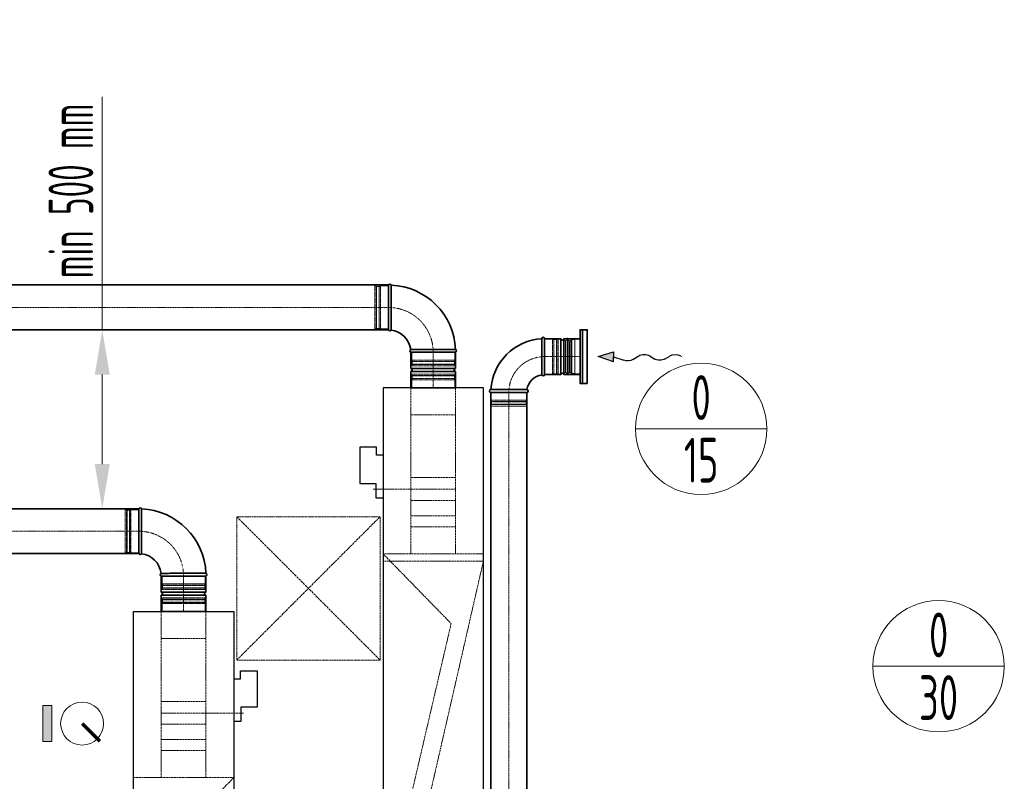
# Model space of a CAD drawing. Header units: millimetres. Extents: x 15940 to 92175, y -24684 to 227664.
# Tile 63 of 132: x 53285 to 56033, y 81010 to 83136. Entities that reach past the tile are written whole.
import ezdxf
from ezdxf.enums import TextEntityAlignment as Align

# ---------------------------------------------------------------- set-up
doc = ezdxf.new("R2010")
doc.units = ezdxf.units.MM
doc.header["$LTSCALE"] = 0.05
for name, pattern in [('ACAD_ISO02W100', [15, 12, -3]), ('ACAD_ISO05W100', [33, 24, -3, 0, -3, 0, -3]), ('ACAD_ISO10W100', [18, 12, -3, 0, -3])]:
    doc.linetypes.add(name, pattern=pattern)
doc.layers.get('0').update_dxf_attribs({"lineweight": 5})
for name, color, linetype, lineweight in [('UT_KOTY - DIMENZE', 7, 'Continuous', 5), ('VZT_01 SUP (PŘÍVOD) - OBRYS', 5, 'Continuous', 35), ('VZT_02 SUP (PŘÍVOD) - OSA', 5, 'ACAD_ISO10W100', 5), ('VZT_05 ETA (ODVOD) - OBRYS', 6, 'Continuous', 35), ('VZT_06 ETA (ODVOD) - OSA', 6, 'ACAD_ISO10W100', 5), ('VZT_21 ZAŘÍZENÍ - OBRYS', 1, 'Continuous', 30), ('VZT_22 ZAŘÍZENÍ - DETAIL', 8, 'Continuous', 5), ('VZT_30 DISTRIBUČNÍ PRVKY - OBRYS', 1, 'Continuous', 35), ('VZT_50 POPIS - OBECNE', 7, 'Continuous', 13), ('VZT_52 POPIS - DISTRIBUCE', 7, 'Continuous', 5), ('VZT_KOTY - DIMENZE', 7, 'Continuous', 5), ('VZT_POPIS - OBECNE', 7, 'Continuous', 5), ('VZT_POŽADAVKY NA STAVBU - PODHLEDY', 4, 'ACAD_ISO05W100', 5)]:
    doc.layers.add(name, color=color, linetype=linetype, lineweight=lineweight)
doc.layers.add('VZT_03 SUP (PŘÍVOD) - NETISK', color=8, linetype='ACAD_ISO02W100', lineweight=5, plot=False)
doc.layers.add('VZT_07 ETA (ODVOD) - NETISK', color=8, linetype='ACAD_ISO02W100', lineweight=5, plot=False)
doc.styles.add('ISOCP 2.5', font='isocp.shx', dxfattribs={"width": 0.6, "height": 2.5})
doc.styles.add('JS', font='isocp.shx', dxfattribs={"width": 0.6, "height": 125})

msp = doc.modelspace()

# ---------------------------------------------------------------- hatches: boundary and pattern name
at = {"layer": 'VZT_POPIS - OBECNE'}
h = msp.add_hatch(color=256, dxfattribs=at)
h.dxf.hatch_style = 1
h.paths.add_polyline_path([(53349.2, 81121.5), (53349.2, 81221.5), (53374.2, 81221.5), (53374.2, 81121.5)])

# ---------------------------------------------------------------- linework, layer by layer
at = {"color": 8, "lineweight": 5}
for points in [[(54808.1, 82239.5), (54804.2, 82240.9), (54804.2, 82195.8)], [(54808.3, 82240.4), (54808.3, 82195.8)], [(54820, 82239.7), (54820, 82195.8)], [(54823.6, 82241.3), (54823.6, 82195.8)], [(54826.3, 82243.3), (54826.3, 82195.8)], [(54849.2, 82147.3), (54834.2, 82147.3), (54834.2, 82244.3), (54849.2, 82244.3)], [(54849.2, 82147.3), (54849.2, 82244.3)], [(54808.1, 82152), (54804.2, 82150.6), (54804.2, 82195.8)], [(54808.3, 82151.1), (54808.3, 82195.8)], [(54820, 82151.9), (54820, 82195.8)], [(54823.6, 82150.2), (54823.6, 82195.8)], [(54826.3, 82148.3), (54826.3, 82195.8)]]:
    msp.add_lwpolyline(points, dxfattribs=at)
for points in [[(54814.3, 82247.9), (54812.9, 82242.2, 0.060863), (54812.8, 82241.5), (54812.8, 82195.8)], [(54814.3, 82247.9), (54815.7, 82241.9, -0.058981), (54815.8, 82241.3), (54815.8, 82195.8)], [(54834.2, 82243.3), (54826.3, 82243.3, 0.291473), (54823.9, 82241.7, 0.291473)], [(54814.3, 82143.6), (54812.9, 82149.4, -0.060863), (54812.8, 82150), (54812.8, 82195.8)], [(54814.3, 82143.6), (54815.7, 82149.6, 0.058981), (54815.8, 82150.2), (54815.8, 82195.8)], [(54834.2, 82148.3), (54826.3, 82148.3, -0.291473), (54823.9, 82149.8, -0.291473)]]:
    msp.add_lwpolyline(points, format="xyb", dxfattribs=at)
for centre, radius, start, end in [((54813.6, 82231.4), 10.5, 52.1622, 120.2824), ((54820.4, 82243.5), 3.88, 263.3265, 332.5007), ((54813.6, 82160.1), 10.5, 239.7176, 307.8378), ((54820.4, 82148), 3.88, 27.4993, 96.6735)]:
    msp.add_arc(centre, radius, start, end, dxfattribs=at)
at = {"layer": 'UT_KOTY - DIMENZE'}
for p, q in [((53515.3, 82270.8), (53515.3, 82921)), ((53515.3, 81895.8), (53515.3, 82145.8))]:
    msp.add_line(p, q, dxfattribs=at)
for points in [[(53494.5, 82145.8), (53536.2, 82145.8), (53515.3, 82270.8)], [(53494.5, 81895.8), (53536.2, 81895.8), (53515.3, 81770.8)]]:
    msp.add_solid(points, dxfattribs=at)
at = {"layer": 'VZT_01 SUP (PŘÍVOD) - OBRYS'}
for p, q in [((53617.4, 81645.8), (53617.4, 81770.8)), ((53804.9, 81583.3), (53679.9, 81583.3)), ((53679.9, 81583.3), (53804.9, 81583.3)), ((53679.9, 81537.8), (53679.9, 81583.3)), ((53804.9, 81537.8), (53804.9, 81583.3)), ((53679.9, 81537.8), (53804.9, 81537.8)), ((53679.9, 81529.8), (53804.9, 81529.8)), ((53679.9, 81484.3), (53679.9, 81529.8)), ((53804.9, 81484.3), (53804.9, 81529.8)), ((53679.9, 81484.3), (53804.9, 81484.3))]:
    msp.add_line(p, q, dxfattribs=at)
for points in [[(53028.6, 81770.8), (53617.4, 81770.8)], [(53028.6, 81645.8), (53617.4, 81645.8)]]:
    msp.add_lwpolyline(points, dxfattribs=at)
for centre, radius, start, end in [((53621.2, 81769.1), 4.17, 21.1072, 156.5322), ((53617.4, 81583.3), 187.5, 2.3607, 87.6393), ((53621.2, 81647.4), 4.17, 203.4678, 329.7019), ((53617.4, 81583.3), 62.5, 6.8302, 83.1698), ((53681.5, 81587.1), 4.17, 120.2981, 246.5322), ((53803.2, 81587.1), 4.17, 293.4678, 68.8928), ((53679.9, 81533.8), 4, 270, 90), ((53804.9, 81533.8), 4, 90, 270)]:
    msp.add_arc(centre, radius, start, end, dxfattribs=at)
for points, knots in [([(53624.8, 81645.3), (53624.8, 81645.3), (53624.8, 81646.9), (53624.9, 81653), (53624.9, 81657.5), (53624.9, 81668.9), (53625, 81675.7), (53625, 81690.7), (53625, 81698.8), (53625.1, 81715.1), (53625.1, 81723.3), (53625.1, 81738.5), (53625.1, 81745.4), (53625.1, 81757.2), (53625.1, 81761.9), (53625.1, 81768.5), (53625.1, 81770.3), (53625.1, 81770.6), (53625.1, 81770.6), (53625.1, 81770.6)], [0, 0, 0, 0, 24.235852, 24.235852, 48.531845, 48.531845, 73.024415, 73.024415, 97.570898, 97.570898, 122.078339, 122.078339, 146.53579, 146.53579, 170.957495, 170.957495, 195.359468, 195.359468, 197.168246, 197.168246, 197.168246, 197.168246]), ([(53679.4, 81590.7), (53679.4, 81590.7), (53679.5, 81590.7), (53679.8, 81590.7), (53680.1, 81590.7), (53681.2, 81590.7), (53682, 81590.7), (53685.1, 81590.7), (53688.3, 81590.8), (53697.2, 81590.8), (53703.4, 81590.8), (53717.5, 81590.9), (53725.3, 81590.9), (53741.5, 81590.9), (53749.7, 81590.9), (53765.6, 81591), (53773.1, 81591), (53786.3, 81591), (53791.8, 81591), (53798.8, 81591), (53801, 81591), (53804, 81591), (53804.7, 81591), (53804.7, 81591)], [197.067977, 197.067977, 197.067977, 197.067977, 201.792196, 201.792196, 209.190204, 209.190204, 218.040239, 218.040239, 237.760854, 237.760854, 262.206108, 262.206108, 286.831239, 286.831239, 311.323072, 311.323072, 335.946087, 335.946087, 360.704397, 360.704397, 377.088273, 377.088273, 394.105327, 394.105327, 394.105327, 394.105327])]:
    msp.add_open_spline(points, degree=3, knots=knots, dxfattribs=at)
at = {"layer": 'VZT_02 SUP (PŘÍVOD) - OSA', "ltscale": 5}
msp.add_lwpolyline([(53617.4, 81708.3), (53028.6, 81708.3)], dxfattribs=at)
at = {"layer": 'VZT_02 SUP (PŘÍVOD) - OSA', "ltscale": 0.3}
msp.add_lwpolyline([(53617.4, 81708.3), (53617.4, 81708.3, -0.414214), (53742.4, 81583.3), (53742.4, 81583.3)], format="xyb", dxfattribs=at)
at = {"layer": 'VZT_02 SUP (PŘÍVOD) - OSA'}
msp.add_lwpolyline([(53742.4, 81484.3), (53742.4, 81583.3)], dxfattribs=at)
at = {"layer": 'VZT_03 SUP (PŘÍVOD) - NETISK', "ltscale": 0.4}
for p, q in [((53579.4, 81648.3), (53579.4, 81768.3)), ((53583.4, 81768.3), (53579.4, 81768.3)), ((53583.4, 81648.3), (53583.4, 81768.3)), ((53583.9, 81767.3), (53583.4, 81767.3)), ((53583.9, 81647.3), (53583.9, 81769.3)), ((53584.4, 81769.3), (53583.9, 81769.3)), ((53584.4, 81647.3), (53584.4, 81769.3)), ((53591.4, 81767.3), (53584.4, 81767.3)), ((53591.4, 81647.3), (53591.4, 81769.3)), ((53591.9, 81769.3), (53591.4, 81769.3)), ((53591.9, 81647.3), (53591.9, 81769.3)), ((53595.4, 81767.3), (53591.9, 81767.3)), ((53595.4, 81648.3), (53595.4, 81768.3)), ((53617.4, 81768.3), (53595.4, 81768.3)), ((53583.4, 81648.3), (53579.4, 81648.3)), ((53583.9, 81649.3), (53583.4, 81649.3)), ((53584.4, 81647.3), (53583.9, 81647.3)), ((53591.4, 81649.3), (53584.4, 81649.3)), ((53591.9, 81647.3), (53591.4, 81647.3)), ((53595.4, 81649.3), (53591.9, 81649.3)), ((53617.4, 81648.3), (53595.4, 81648.3)), ((53682.4, 81583.3), (53682.4, 81561.3)), ((53802.4, 81583.3), (53802.4, 81561.3)), ((53803.4, 81557.8), (53681.4, 81557.8)), ((53681.4, 81557.8), (53681.4, 81557.3)), ((53803.4, 81557.3), (53681.4, 81557.3)), ((53803.4, 81550.3), (53681.4, 81550.3)), ((53681.4, 81550.3), (53681.4, 81549.8)), ((53803.4, 81549.8), (53681.4, 81549.8)), ((53802.4, 81561.3), (53682.4, 81561.3)), ((53802.4, 81549.3), (53682.4, 81549.3)), ((53682.4, 81549.3), (53682.4, 81545.3)), ((53683.4, 81561.3), (53683.4, 81557.8)), ((53683.4, 81557.3), (53683.4, 81550.3)), ((53683.4, 81549.8), (53683.4, 81549.3)), ((53801.4, 81561.3), (53801.4, 81557.8)), ((53801.4, 81557.3), (53801.4, 81550.3)), ((53801.4, 81549.8), (53801.4, 81549.3)), ((53802.4, 81549.3), (53802.4, 81545.3)), ((53803.4, 81557.8), (53803.4, 81557.3)), ((53803.4, 81550.3), (53803.4, 81549.8)), ((53802.4, 81545.3), (53682.4, 81545.3))]:
    msp.add_line(p, q, dxfattribs=at)
at = {"layer": 'VZT_05 ETA (ODVOD) - OBRYS'}
for p, q in [((54314.2, 82270.5), (54314.2, 82395.5)), ((54742.2, 82245.8), (54742.2, 82195.6)), ((54750.2, 82245.8), (54750.2, 82145.8)), ((54795.7, 82245.8), (54750.2, 82245.8)), ((54750.2, 82245.8), (54750.2, 82145.8)), ((54795.7, 82245.8), (54795.7, 82145.8)), ((54803.7, 82245.8), (54803.7, 82145.8)), ((54849.2, 82245.8), (54803.7, 82245.8)), ((54849.2, 82245.8), (54849.2, 82145.8)), ((54501.7, 82208), (54376.7, 82208)), ((54376.7, 82208), (54376.7, 82162.5)), ((54501.7, 82208), (54376.7, 82208)), ((54501.7, 82208), (54501.7, 82162.5)), ((54501.7, 82162.5), (54376.7, 82162.5)), ((54501.7, 82154.5), (54376.7, 82154.5)), ((54376.7, 82154.5), (54376.7, 82109)), ((54501.7, 82154.5), (54501.7, 82109)), ((54795.7, 82145.8), (54750.2, 82145.8)), ((54849.2, 82145.8), (54803.7, 82145.8)), ((54501.7, 82109), (54376.7, 82109)), ((54600.2, 82103.8), (54650.3, 82103.8)), ((54700.2, 82095.8), (54600.2, 82095.8))]:
    msp.add_line(p, q, dxfattribs=at)
for points in [[(52868.6, 82395.8), (54314.2, 82395.8)], [(52868.6, 82270.8), (54314.2, 82270.8)], [(54600.2, 79495.5), (54600.2, 82095.8)], [(54700.2, 79495.5), (54700.2, 82095.8)]]:
    msp.add_lwpolyline(points, dxfattribs=at)
for centre, radius, start, end in [((54318, 82393.9), 4.17, 21.1072, 156.5322), ((54314.2, 82208), 187.5, 2.3607, 87.6393), ((54318, 82272.2), 4.17, 203.4678, 329.7019), ((54314.2, 82208), 62.5, 6.8302, 83.1698), ((54750.2, 82095.8), 150, 93.0572, 176.9428), ((54746.2, 82245.8), 4, 0, 180), ((54799.7, 82245.8), 4, 180, 0), ((54378.3, 82211.9), 4.17, 120.2981, 246.5322), ((54500, 82211.9), 4.17, 293.4678, 68.8928), ((54376.7, 82158.5), 4, 270, 90), ((54501.7, 82158.5), 4, 90, 270), ((54750.2, 82095.8), 50, 99.1478, 170.8522), ((54746.2, 82145.8), 4, 189.1478, 0), ((54799.7, 82145.8), 4, 0, 180), ((54600.2, 82099.8), 4, 90, 270), ((54700.2, 82099.8), 4, 270, 80.8522)]:
    msp.add_arc(centre, radius, start, end, dxfattribs=at)
for points, knots in [([(54321.6, 82270.1), (54321.6, 82270.1), (54321.6, 82271.7), (54321.6, 82277.8), (54321.7, 82282.3), (54321.7, 82293.7), (54321.7, 82300.5), (54321.8, 82315.5), (54321.8, 82323.6), (54321.8, 82339.9), (54321.8, 82348), (54321.9, 82363.2), (54321.9, 82370.2), (54321.9, 82382), (54321.9, 82386.7), (54321.9, 82393.3), (54321.9, 82395.1), (54321.9, 82395.4), (54321.9, 82395.4), (54321.9, 82395.4)], [0, 0, 0, 0, 24.235852, 24.235852, 48.531845, 48.531845, 73.024415, 73.024415, 97.570898, 97.570898, 122.078339, 122.078339, 146.53579, 146.53579, 170.957495, 170.957495, 195.359468, 195.359468, 197.168246, 197.168246, 197.168246, 197.168246]), ([(54376.2, 82215.5), (54376.2, 82215.5), (54376.3, 82215.5), (54376.6, 82215.5), (54376.9, 82215.5), (54378, 82215.5), (54378.7, 82215.5), (54381.9, 82215.5), (54385, 82215.5), (54394, 82215.6), (54400.1, 82215.6), (54414.2, 82215.7), (54422.1, 82215.7), (54438.3, 82215.7), (54446.5, 82215.7), (54462.4, 82215.7), (54469.9, 82215.7), (54483, 82215.8), (54488.6, 82215.8), (54495.6, 82215.8), (54497.7, 82215.8), (54500.7, 82215.8), (54501.5, 82215.8), (54501.5, 82215.8)], [197.067977, 197.067977, 197.067977, 197.067977, 201.792196, 201.792196, 209.190204, 209.190204, 218.040239, 218.040239, 237.760854, 237.760854, 262.206108, 262.206108, 286.831239, 286.831239, 311.323072, 311.323072, 335.946087, 335.946087, 360.704397, 360.704397, 377.088273, 377.088273, 394.105327, 394.105327, 394.105327, 394.105327]), ([(54742.2, 82195.6), (54742.2, 82189.2), (54742.2, 82182.9), (54742.2, 82170.9), (54742.2, 82165.3), (54742.2, 82155.8), (54742.2, 82152), (54742.2, 82146.7), (54742.2, 82145.3), (54742.2, 82145.1), (54742.2, 82145.1), (54742.2, 82145.1)], [78.71119, 78.71119, 78.71119, 78.71119, 97.804615, 97.804615, 117.523893, 117.523893, 137.264303, 137.264303, 156.831737, 156.831737, 157.874915, 157.874915, 157.874915, 157.874915]), ([(54700.8, 82103.7), (54700.8, 82103.7), (54699.7, 82103.7), (54695.2, 82103.7), (54691.7, 82103.7), (54682.8, 82103.8), (54677.5, 82103.8), (54665.6, 82103.8), (54659.1, 82103.8), (54651.8, 82103.8), (54651.1, 82103.8), (54650.3, 82103.8)], [157.874915, 157.874915, 157.874915, 157.874915, 176.103874, 176.103874, 195.460379, 195.460379, 215.101284, 215.101284, 234.82164, 234.82164, 237.034743, 237.034743, 237.034743, 237.034743])]:
    msp.add_open_spline(points, degree=3, knots=knots, dxfattribs=at)
at = {"layer": 'VZT_06 ETA (ODVOD) - OSA', "ltscale": 5}
for points in [[(54314.2, 82333.3), (52868.6, 82333.3)], [(54650.2, 82095.8), (54650.2, 79495.5)]]:
    msp.add_lwpolyline(points, dxfattribs=at)
at = {"layer": 'VZT_06 ETA (ODVOD) - OSA', "ltscale": 0.3}
for points in [[(54314.2, 82333), (54314.2, 82333, -0.414214), (54439.2, 82208), (54439.2, 82208)], [(54650.2, 82095.8), (54650.2, 82095.8, -0.414214), (54750.2, 82195.8), (54750.2, 82195.8)]]:
    msp.add_lwpolyline(points, format="xyb", dxfattribs=at)
at = {"layer": 'VZT_06 ETA (ODVOD) - OSA'}
for points in [[(54439.2, 82208), (54439.2, 82109)], [(54849.2, 82195.8), (54750.2, 82195.8)]]:
    msp.add_lwpolyline(points, dxfattribs=at)
at = {"layer": 'VZT_07 ETA (ODVOD) - NETISK', "ltscale": 0.4}
for p, q in [((54276.2, 82273), (54276.2, 82393)), ((54280.2, 82393), (54276.2, 82393)), ((54280.2, 82273), (54280.2, 82393)), ((54280.7, 82392), (54280.2, 82392)), ((54280.7, 82272), (54280.7, 82394)), ((54281.2, 82394), (54280.7, 82394)), ((54281.2, 82272), (54281.2, 82394)), ((54288.2, 82392), (54281.2, 82392)), ((54288.2, 82272), (54288.2, 82394)), ((54288.7, 82394), (54288.2, 82394)), ((54288.7, 82272), (54288.7, 82394)), ((54292.2, 82392), (54288.7, 82392)), ((54292.2, 82273), (54292.2, 82393)), ((54314.2, 82393), (54292.2, 82393)), ((54280.2, 82273), (54276.2, 82273)), ((54280.7, 82274), (54280.2, 82274)), ((54281.2, 82272), (54280.7, 82272)), ((54288.2, 82274), (54281.2, 82274)), ((54288.7, 82272), (54288.2, 82272)), ((54292.2, 82274), (54288.7, 82274)), ((54314.2, 82273), (54292.2, 82273)), ((54750.2, 82244.8), (54772.2, 82244.8)), ((54772.2, 82244.8), (54772.2, 82146.8)), ((54772.2, 82243.8), (54775.7, 82243.8)), ((54775.7, 82245.8), (54775.7, 82145.8)), ((54775.7, 82245.8), (54776.2, 82245.8)), ((54776.2, 82245.8), (54776.2, 82145.8)), ((54776.2, 82243.8), (54783.2, 82243.8)), ((54783.2, 82245.8), (54783.2, 82145.8)), ((54783.2, 82245.8), (54783.7, 82245.8)), ((54783.7, 82245.8), (54783.7, 82145.8)), ((54783.7, 82243.8), (54784.2, 82243.8)), ((54784.2, 82244.8), (54784.2, 82146.8)), ((54784.2, 82244.8), (54788.2, 82244.8)), ((54788.2, 82244.8), (54788.2, 82146.8)), ((54379.2, 82208), (54379.2, 82186)), ((54499.2, 82208), (54499.2, 82186)), ((54500.2, 82182.5), (54378.2, 82182.5)), ((54378.2, 82182.5), (54378.2, 82182)), ((54500.2, 82182), (54378.2, 82182)), ((54499.2, 82186), (54379.2, 82186)), ((54380.2, 82186), (54380.2, 82182.5)), ((54380.2, 82182), (54380.2, 82175)), ((54498.2, 82186), (54498.2, 82182.5)), ((54498.2, 82182), (54498.2, 82175)), ((54500.2, 82182.5), (54500.2, 82182)), ((54500.2, 82175), (54378.2, 82175)), ((54378.2, 82175), (54378.2, 82174.5)), ((54500.2, 82174.5), (54378.2, 82174.5)), ((54499.2, 82174), (54379.2, 82174)), ((54379.2, 82174), (54379.2, 82170)), ((54499.2, 82170), (54379.2, 82170)), ((54380.2, 82174.5), (54380.2, 82174)), ((54498.2, 82174.5), (54498.2, 82174)), ((54499.2, 82174), (54499.2, 82170)), ((54500.2, 82175), (54500.2, 82174.5)), ((54500.2, 82142.5), (54378.2, 82142.5)), ((54378.2, 82142), (54378.2, 82142.5)), ((54500.2, 82142), (54378.2, 82142)), ((54500.2, 82135), (54378.2, 82135)), ((54378.2, 82134.5), (54378.2, 82135)), ((54500.2, 82134.5), (54378.2, 82134.5)), ((54499.2, 82147), (54379.2, 82147)), ((54379.2, 82143), (54379.2, 82147)), ((54499.2, 82143), (54379.2, 82143)), ((54499.2, 82131), (54379.2, 82131)), ((54379.2, 82109), (54379.2, 82131)), ((54380.2, 82142.5), (54380.2, 82143)), ((54380.2, 82135), (54380.2, 82142)), ((54380.2, 82131), (54380.2, 82134.5)), ((54498.2, 82142.5), (54498.2, 82143)), ((54498.2, 82135), (54498.2, 82142)), ((54498.2, 82131), (54498.2, 82134.5)), ((54499.2, 82143), (54499.2, 82147)), ((54499.2, 82109), (54499.2, 82131)), ((54500.2, 82142), (54500.2, 82142.5)), ((54500.2, 82134.5), (54500.2, 82135)), ((54750.2, 82146.8), (54772.2, 82146.8)), ((54772.2, 82147.8), (54775.7, 82147.8)), ((54775.7, 82145.8), (54776.2, 82145.8)), ((54776.2, 82147.8), (54783.2, 82147.8)), ((54783.2, 82145.8), (54783.7, 82145.8)), ((54783.7, 82147.8), (54784.2, 82147.8)), ((54784.2, 82146.8), (54788.2, 82146.8)), ((54600.2, 82070.3), (54700.2, 82070.3)), ((54600.2, 82069.8), (54600.2, 82070.3)), ((54600.2, 82069.8), (54700.2, 82069.8)), ((54601.2, 82073.8), (54601.2, 82095.8)), ((54601.2, 82073.8), (54699.2, 82073.8)), ((54602.2, 82070.3), (54602.2, 82073.8)), ((54602.2, 82062.8), (54602.2, 82069.8)), ((54698.2, 82070.3), (54698.2, 82073.8)), ((54698.2, 82062.8), (54698.2, 82069.8)), ((54699.2, 82073.8), (54699.2, 82095.8)), ((54700.2, 82069.8), (54700.2, 82070.3)), ((54600.2, 82062.8), (54700.2, 82062.8)), ((54600.2, 82062.3), (54600.2, 82062.8)), ((54600.2, 82062.3), (54700.2, 82062.3)), ((54601.2, 82061.8), (54699.2, 82061.8)), ((54601.2, 82057.8), (54601.2, 82061.8)), ((54601.2, 82057.8), (54699.2, 82057.8)), ((54602.2, 82061.8), (54602.2, 82062.3)), ((54698.2, 82061.8), (54698.2, 82062.3)), ((54699.2, 82057.8), (54699.2, 82061.8)), ((54700.2, 82062.3), (54700.2, 82062.8)), ((53682.4, 81522.3), (53802.4, 81522.3)), ((53682.4, 81518.3), (53682.4, 81522.3)), ((53802.4, 81518.3), (53802.4, 81522.3)), ((53681.4, 81517.8), (53803.4, 81517.8)), ((53681.4, 81517.3), (53681.4, 81517.8)), ((53681.4, 81517.3), (53803.4, 81517.3)), ((53681.4, 81510.3), (53803.4, 81510.3)), ((53681.4, 81509.8), (53681.4, 81510.3)), ((53681.4, 81509.8), (53803.4, 81509.8)), ((53682.4, 81518.3), (53802.4, 81518.3)), ((53682.4, 81506.3), (53802.4, 81506.3)), ((53682.4, 81484.3), (53682.4, 81506.3)), ((53683.4, 81517.8), (53683.4, 81518.3)), ((53683.4, 81510.3), (53683.4, 81517.3)), ((53683.4, 81506.3), (53683.4, 81509.8)), ((53801.4, 81517.8), (53801.4, 81518.3)), ((53801.4, 81510.3), (53801.4, 81517.3)), ((53801.4, 81506.3), (53801.4, 81509.8)), ((53802.4, 81484.3), (53802.4, 81506.3)), ((53803.4, 81517.3), (53803.4, 81517.8)), ((53803.4, 81509.8), (53803.4, 81510.3))]:
    msp.add_line(p, q, dxfattribs=at)
at = {"layer": 'VZT_21 ZAŘÍZENÍ - OBRYS'}
for points in [[(54579.2, 80609), (54579.2, 82109), (54299.2, 82109), (54299.2, 80609)], [(53602.4, 79984.3), (53602.4, 81484.3), (53882.4, 81484.3), (53882.4, 79984.3)]]:
    msp.add_lwpolyline(points, close=True, dxfattribs=at)
for points in [[(54299.2, 81920.7), (54280.6, 81920.7), (54280.6, 81943.2), (54234, 81943.2), (54234, 81841.6), (54279.3, 81841.6), (54279.3, 81801.6), (54299.2, 81801.6)], [(53882.4, 81295.9), (53901, 81295.9), (53901, 81318.4), (53947.6, 81318.4), (53947.6, 81216.8), (53902.2, 81216.8), (53902.2, 81176.8), (53882.4, 81176.8)]]:
    msp.add_lwpolyline(points, dxfattribs=at)
at = {"layer": 'VZT_22 ZAŘÍZENÍ - DETAIL', "linetype": 'ACAD_ISO02W100', "lineweight": 5, "ltscale": 10}
for points in [[(54376.7, 82109), (54376.7, 81645.3)], [(54501.7, 82109), (54501.7, 81645.3)], [(54376.7, 82033.6), (54501.7, 82033.6)], [(54376.7, 81857.9), (54501.7, 81857.9)], [(54271.6, 81825.5), (54501.7, 81825.5)], [(54376.7, 81794.6), (54501.7, 81794.6)], [(54376.7, 81751.6), (54501.7, 81751.6)], [(54376.7, 81720.8), (54501.7, 81720.8)], [(54579.2, 81645.3), (54299.2, 81645.3)], [(54299.2, 81645.3), (54489.2, 81450.6), (54299.2, 80633)], [(54579.2, 81624.7), (54299.2, 81624.7)], [(54579.2, 80609), (54392, 80806.5), (54579.2, 81624.7)], [(53679.9, 81484.3), (53679.9, 81020.5)], [(53804.9, 81484.3), (53804.9, 81020.5)], [(53804.9, 81408.8), (53679.9, 81408.8)], [(53804.9, 81233.1), (53679.9, 81233.1)], [(53910, 81200.7), (53679.9, 81200.7)], [(53804.9, 81169.8), (53679.9, 81169.8)], [(53804.9, 81126.8), (53679.9, 81126.8)], [(53804.9, 81096), (53679.9, 81096)], [(53602.4, 81020.5), (53882.4, 81020.5)], [(53882.4, 81020.5), (53692.3, 80825.8), (53882.4, 80008.2)]]:
    msp.add_lwpolyline(points, dxfattribs=at)
at = {"layer": 'VZT_30 DISTRIBUČNÍ PRVKY - OBRYS'}
msp.add_lwpolyline([(54869.2, 82120.8), (54869.2, 82270.8), (54849.2, 82270.8), (54849.2, 82120.8)], close=True, dxfattribs=at)
msp.add_lwpolyline([(54855.9, 82270.8), (54855.9, 82120.8)], dxfattribs=at)
at = {"layer": 'VZT_50 POPIS - OBECNE', "color": 0, "lineweight": -2}
for p, q in [((54899.2, 82195.8), (54942.4, 82209.1)), ((54942.4, 82209.1), (54942.2, 82195.2)), ((54942, 82181.2), (54899.2, 82195.8)), ((54942, 82181.2), (54942.2, 82195.2)), ((54942.2, 82195.2), (54970.8, 82185.5)), ((54996.2, 82187.7), (55012.7, 82198.1)), ((55043.7, 82197.7), (55055.6, 82189.8)), ((55086.6, 82189.3), (55099.6, 82197.5))]:
    msp.add_line(p, q, dxfattribs=at)
at = {"layer": 'VZT_50 POPIS - OBECNE'}
msp.add_line((55129.7, 82197.6), (55132.8, 82195.8), dxfattribs=at)
at = {"layer": 'VZT_50 POPIS - OBECNE', "color": 0, "lineweight": -2, "extrusion": (0, 0, -1)}
for centre, start_param, end_param in [((54980.9, 82197.3), 3.908129, 5.191299), ((55028.1, 82188.6), 0.766537, 2.375056), ((55071.3, 82198.9), 3.908129, 5.516649), ((55114.9, 82188), 0.766537, 2.320574)]:
    msp.add_ellipse(centre, major_axis=(-21.5, 0.3), ratio=0.625, start_param=start_param, end_param=end_param, dxfattribs=at)
at = {"layer": 'VZT_50 POPIS - OBECNE', "color": 0, "lineweight": -2}
msp.add_solid([(54942, 82181.2), (54942.4, 82209.1), (54899.2, 82195.8)], dxfattribs=at)
at = {"layer": 'VZT_52 POPIS - DISTRIBUCE'}
for p, q in [((55370.5, 81994.1), (55003.7, 81994.1)), ((56033.3, 81331.3), (55666.5, 81331.3))]:
    msp.add_line(p, q, dxfattribs=at)
for centre in [(55187.1, 81994.1), (55849.9, 81331.3)]:
    msp.add_circle(centre, 183.4, dxfattribs=at)
at = {"layer": 'VZT_KOTY - DIMENZE', "const_width": 10}
msp.add_lwpolyline([(53459.2, 81171.5), (53508.7, 81122)], dxfattribs=at)
at = {"layer": 'VZT_POPIS - OBECNE'}
msp.add_lwpolyline([(53349.2, 81221.5), (53374.2, 81221.5), (53374.2, 81121.5), (53349.2, 81121.5)], close=True, dxfattribs=at)
msp.add_circle((53459.2, 81171.5), 60, dxfattribs=at)
at = {"layer": 'VZT_POŽADAVKY NA STAVBU - PODHLEDY', "ltscale": 5}
for p, q in [((53890.8, 81748.8), (54290.8, 81348.8)), ((53890.8, 81348.8), (54290.8, 81748.8))]:
    msp.add_line(p, q, dxfattribs=at)
at = {"layer": 'VZT_POŽADAVKY NA STAVBU - PODHLEDY', "ltscale": 4}
for p, q in [((54290.8, 81748.8), (53890.8, 81748.8)), ((53890.8, 81748.8), (53890.8, 81348.8)), ((54290.8, 81348.8), (54290.8, 81748.8)), ((53890.8, 81348.8), (54290.8, 81348.8))]:
    msp.add_line(p, q, dxfattribs=at)

# ---------------------------------------------------------------- texts
at = {"layer": 'UT_KOTY - DIMENZE', "insert": (53427.8, 82658.4), "char_height": 125, "attachment_point": 5, "rotation": 90, "style": 'ISOCP 2.5'}
msp.add_mtext('min 500 mm', dxfattribs=at)
at = {"layer": 'VZT_52 POPIS - DISTRIBUCE', "ltscale": 50, "style": 'JS', "width": 0.7}
for s, p in [('0', (55187.1, 82081.6)), ('15', (55187.1, 81906.6)), ('0', (55849.9, 81418.8)), ('30', (55849.9, 81243.8))]:
    msp.add_text(s, height=125, dxfattribs=at).set_placement(p, align=Align.MIDDLE_CENTER)

doc.saveas('drawing.dxf')
